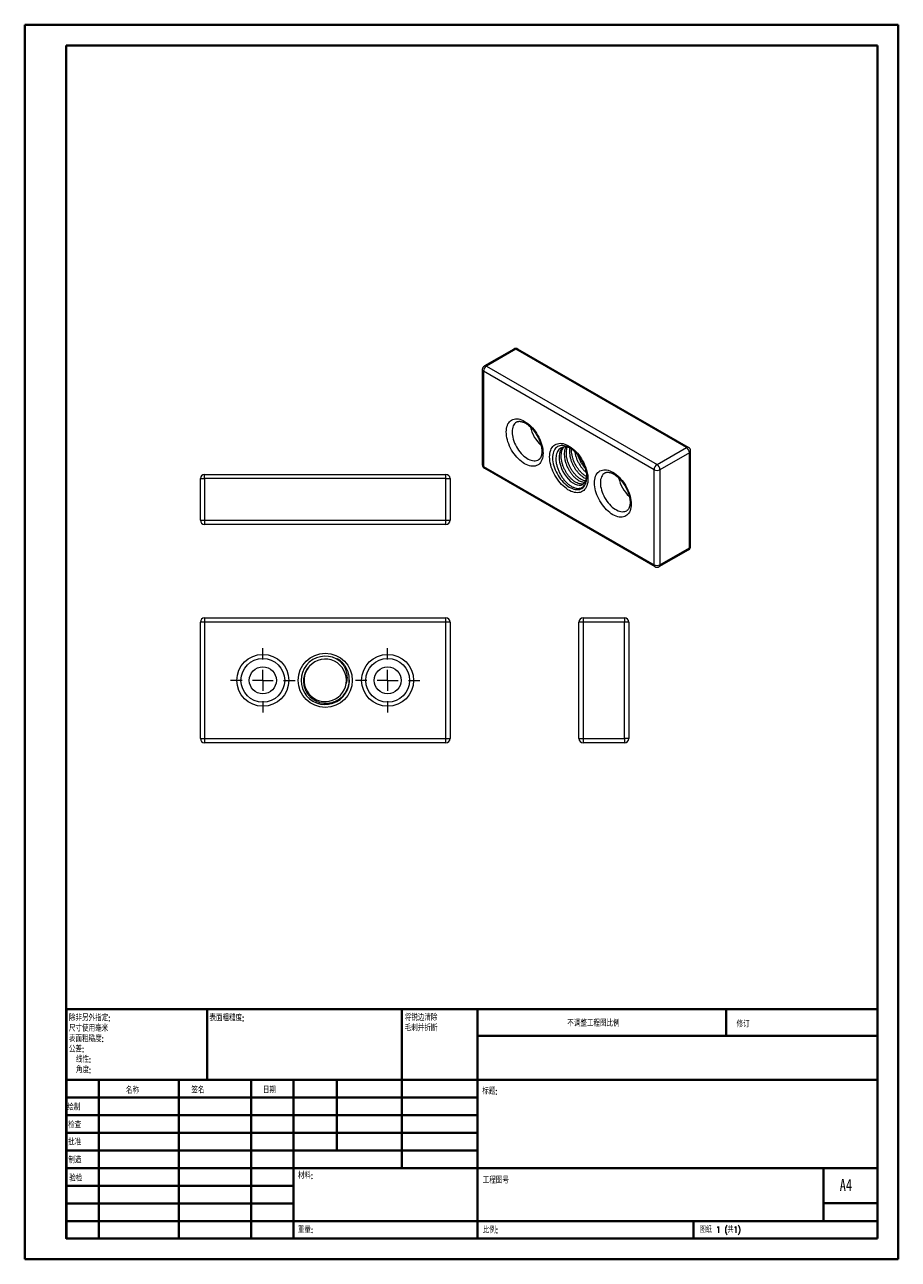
# Model space of a CAD drawing. Header units: millimetres. Extents: x 0 to 210, y 0 to 297.
import ezdxf

# ---------------------------------------------------------------- set-up
doc = ezdxf.new("R2010")
doc.units = ezdxf.units.MM
doc.styles.add('SLDTEXTSTYLE0', font='TXT', dxfattribs={"width": 0.75, "bigfont": 'bigfont'})
doc.styles.add('SLDTEXTSTYLE1', font='TXT', dxfattribs={"width": 0.75})
doc.styles.add('SLDTEXTSTYLE2', font='TXT', dxfattribs={"width": 0.694444, "bigfont": 'bigfont'})

# ---------------------------------------------------------------- blocks, each defined once
blk = doc.blocks.new('SW_NOTE_0')
at = {"color": 0, "linetype": 'Continuous', "lineweight": 0, "char_height": 1.5, "attachment_point": 1, "style": 'SLDTEXTSTYLE0'}
for s, insert in [('\\M+18FAB锐边\\M+190B4\\M+18F9C', (0, 1.93)), ('\\M+196D1\\M+18E68\\M+19BF3\\M+190DC\\M+19266', (0, -0.57))]:
    blk.add_mtext(s, dxfattribs=dict(at, insert=insert))
blk = doc.blocks.new('SW_NOTE_1')
at = {"color": 0, "linetype": 'Continuous', "lineweight": 0, "char_height": 1.5, "attachment_point": 1, "style": 'SLDTEXTSTYLE0'}
for s, insert in [('\\M+18F9C\\M+194F1另\\M+18A4F\\M+18E77\\M+192E8:', (0, 1.93)), ('\\M+18EDA\\M+190A1\\M+18E67\\M+19770\\M+19F7C\\M+195C4', (0, -0.57)), ('\\M+1955C\\M+196CA\\M+19165糙\\M+19378:', (0, -3.07)), ('\\M+18CF6\\M+18DB7:', (0, -5.57)), ('线\\M+190AB:', (1.69, -8.07)), ('\\M+18A70\\M+19378:', (1.69, -10.57))]:
    blk.add_mtext(s, dxfattribs=dict(at, insert=insert))
blk = doc.blocks.new('SW_CENTERMARKSYMBOL_0')
at = {"color": 0, "linetype": 'Continuous', "lineweight": 0}
for p, q in [((0, 5), (0, 7.75)), ((-5, 0), (-7.75, 0)), ((0, 0), (-2.5, 0)), ((0, 0), (0, 2.5)), ((0, 0), (0, -2.5)), ((0, 0), (2.5, 0)), ((5, 0), (7.75, 0)), ((0, -5), (0, -7.75))]:
    blk.add_line(p, q, dxfattribs=at)
blk = doc.blocks.new('SW_CENTERMARKSYMBOL_1')
at = {"color": 0, "linetype": 'Continuous', "lineweight": 0}
for p, q in [((0, 5), (0, 7.75)), ((-5, 0), (-7.75, 0)), ((0, 0), (-2.5, 0)), ((0, 0), (0, 2.5)), ((0, 0), (0, -2.5)), ((0, 0), (2.5, 0)), ((5, 0), (7.75, 0)), ((0, -5), (0, -7.75))]:
    blk.add_line(p, q, dxfattribs=at)

msp = doc.modelspace()

# ---------------------------------------------------------------- linework, layer by layer
at = {"color": 7, "linetype": 'Continuous', "lineweight": 40}
for p, q in [((0.08, 0.21), (0.08, 297.21)), ((0.08, 297.21), (210.08, 297.21)), ((210.08, 0.21), (210.08, 297.21)), ((210.08, 292.21), (210.08, 297.21)), ((10.08, 292.21), (205.08, 292.21)), ((10.08, 5.21), (10.08, 292.21)), ((205.08, 5.21), (205.08, 292.21)), ((10.11, 60.37), (205.08, 60.37)), ((10.11, 60.37), (10.11, 5.12)), ((43.91, 43.37), (43.91, 60.37)), ((90.71, 60.37), (90.71, 22.12)), ((108.91, 60.37), (108.91, 5.12)), ((168.68, 54.09), (168.68, 60.46)), ((205.08, 54), (108.91, 54)), ((205.08, 43.37), (10.11, 43.37)), ((17.91, 43.37), (17.91, 5.12)), ((37.1, 43.37), (37.1, 5.12)), ((54.51, 43.37), (54.51, 5.12)), ((64.71, 5.12), (64.71, 43.37)), ((75.11, 26.37), (75.11, 43.37)), ((108.91, 39.12), (10.11, 39.12)), ((108.91, 34.87), (10.11, 34.87)), ((108.91, 30.62), (10.11, 30.62)), ((108.91, 26.37), (10.11, 26.37)), ((64.71, 22.12), (10.11, 22.12)), ((64.71, 22.12), (205.08, 22.12)), ((192.08, 9.46), (192.08, 22.21)), ((64.71, 17.87), (10.11, 17.87)), ((64.71, 13.62), (10.11, 13.62)), ((205.08, 13.71), (192.08, 13.71)), ((10.11, 9.37), (205.08, 9.37)), ((160.88, 5.21), (160.88, 9.46)), ((10.08, 5.21), (205.08, 5.21)), ((205.08, 5.21), (180.99, 5.21)), ((0.08, 0.21), (210.08, 0.21))]:
    msp.add_line(p, q, dxfattribs=at)
at = {"color": 7, "linetype": 'Continuous', "lineweight": 15}
for p, q in [((117.64, 219.19), (110.57, 215.11)), ((118.14, 219.14), (111.07, 215.06)), ((159.15, 195.47), (118.14, 219.14)), ((159.65, 195.52), (118.64, 219.19)), ((110.07, 214.24), (110.07, 191.38)), ((111.07, 215.06), (152.08, 191.38)), ((151.37, 190.16), (110.36, 213.84)), ((110.36, 213.84), (110.36, 190.97)), ((131.07, 195.43), (130.97, 195.48)), ((152.08, 191.38), (159.15, 195.47)), ((159.86, 194.24), (152.79, 190.16)), ((159.86, 171.38), (159.86, 194.24)), ((160.15, 171.79), (160.15, 194.65)), ((110.36, 190.97), (151.37, 167.3)), ((110.57, 190.51), (151.58, 166.84)), ((151.37, 167.3), (151.37, 190.16)), ((152.79, 190.16), (152.79, 167.3)), ((42.32, 188.02), (43.32, 188.02)), ((42.32, 178.02), (42.32, 188.02)), ((43.32, 188.02), (43.32, 189.02)), ((43.32, 189.02), (101.32, 189.02)), ((101.32, 188.02), (43.32, 188.02)), ((43.32, 188.02), (43.32, 178.02)), ((101.32, 188.02), (101.32, 189.02)), ((101.32, 188.02), (102.32, 188.02)), ((101.32, 178.02), (101.32, 188.02)), ((102.32, 188.02), (102.32, 178.02)), ((135.18, 188.3), (135.18, 188.36)), ((42.32, 178.02), (43.32, 178.02)), ((43.32, 178.02), (101.32, 178.02)), ((43.32, 178.02), (43.32, 177.02)), ((101.32, 177.02), (43.32, 177.02)), ((101.32, 178.02), (102.32, 178.02)), ((101.32, 177.02), (101.32, 178.02)), ((152.58, 166.84), (159.65, 170.92)), ((152.79, 167.3), (159.86, 171.38)), ((43.32, 154.49), (43.32, 153.49)), ((43.32, 154.49), (101.32, 154.49)), ((101.32, 153.49), (101.32, 154.49)), ((134.29, 154.49), (144.29, 154.49)), ((134.29, 154.49), (134.29, 153.49)), ((144.29, 154.49), (144.29, 153.49)), ((43.32, 153.49), (42.32, 153.49)), ((42.32, 125.49), (42.32, 153.49)), ((43.32, 153.49), (43.32, 125.49)), ((101.32, 153.49), (43.32, 153.49)), ((101.32, 125.49), (101.32, 153.49)), ((102.32, 153.49), (101.32, 153.49)), ((102.32, 153.49), (102.32, 125.49)), ((134.29, 153.49), (133.29, 153.49)), ((133.29, 125.49), (133.29, 153.49)), ((144.29, 153.49), (134.29, 153.49)), ((134.29, 153.49), (134.29, 125.49)), ((144.29, 125.49), (144.29, 153.49)), ((145.29, 153.49), (144.29, 153.49)), ((145.29, 153.49), (145.29, 125.49)), ((77.36, 138.7), (77.36, 138.82)), ((42.32, 125.49), (43.32, 125.49)), ((43.32, 125.49), (101.32, 125.49)), ((43.32, 125.49), (43.32, 124.49)), ((101.32, 124.49), (101.32, 125.49)), ((101.32, 125.49), (102.32, 125.49)), ((133.29, 125.49), (134.29, 125.49)), ((134.29, 125.49), (144.29, 125.49)), ((134.29, 125.49), (134.29, 124.49)), ((144.29, 125.49), (144.29, 124.49)), ((145.29, 125.49), (144.29, 125.49)), ((101.32, 124.49), (43.32, 124.49)), ((144.29, 124.49), (134.29, 124.49))]:
    msp.add_line(p, q, dxfattribs=at)
at = {"color": 7, "linetype": 'Continuous', "lineweight": 15, "flags": 128}
for points in [[(124.68, 194.14), (124.66, 193.7), (124.61, 193.29), (124.53, 192.9), (124.41, 192.55), (124.26, 192.22), (124.09, 191.93), (123.88, 191.67), (123.64, 191.45), (123.38, 191.28), (123.1, 191.14), (122.79, 191.05), (122.47, 190.99), (122.13, 190.99), (121.77, 191.02), (121.4, 191.1), (121.03, 191.22), (120.64, 191.38), (120.26, 191.59), (119.87, 191.83), (119.49, 192.11), (119.11, 192.42), (118.75, 192.77), (118.39, 193.14), (118.05, 193.55), (117.72, 193.97), (117.42, 194.42), (117.13, 194.88), (116.87, 195.36), (116.64, 195.85), (116.43, 196.35), (116.25, 196.84), (116.11, 197.34), (115.99, 197.83), (115.91, 198.32), (115.86, 198.79), (115.84, 199.24), (115.86, 199.68), (115.91, 200.09), (115.99, 200.47), (116.11, 200.83), (116.25, 201.16), (116.43, 201.45), (116.64, 201.71), (116.87, 201.92), (117.13, 202.1), (117.42, 202.24), (117.72, 202.33), (118.05, 202.38), (118.39, 202.39), (118.75, 202.36), (119.11, 202.28), (119.49, 202.16), (119.87, 202), (120.26, 201.79), (120.64, 201.55), (121.03, 201.27), (121.4, 200.96), (121.77, 200.61), (122.13, 200.24), (122.47, 199.83), (122.79, 199.41), (123.1, 198.96), (123.38, 198.49), (123.64, 198.02), (123.88, 197.53), (124.09, 197.03), (124.26, 196.53), (124.41, 196.04), (124.53, 195.55), (124.61, 195.06), (124.66, 194.59), (124.68, 194.14)], [(135.47, 187.91), (135.46, 187.47), (135.41, 187.05), (135.32, 186.65), (135.21, 186.29), (135.06, 185.95), (134.89, 185.65), (134.68, 185.38), (134.45, 185.16), (134.19, 184.97), (133.91, 184.82), (133.6, 184.71), (133.28, 184.64), (132.94, 184.62), (132.58, 184.64), (132.21, 184.7), (131.84, 184.81), (131.45, 184.95), (131.06, 185.14), (130.67, 185.36), (130.28, 185.63), (129.89, 185.93), (129.52, 186.26), (129.15, 186.62), (128.79, 187.01), (128.45, 187.43), (128.13, 187.87), (127.82, 188.33), (127.54, 188.81), (127.28, 189.29), (127.05, 189.79), (126.84, 190.29), (126.67, 190.8), (126.52, 191.3), (126.41, 191.8), (126.33, 192.29), (126.28, 192.76), (126.26, 193.23), (126.28, 193.67), (126.33, 194.09), (126.41, 194.48), (126.52, 194.85), (126.67, 195.18), (126.84, 195.48), (127.05, 195.75), (127.28, 195.98), (127.54, 196.17), (127.82, 196.32), (128.13, 196.42), (128.45, 196.49), (128.79, 196.51), (129.15, 196.49), (129.52, 196.43), (129.89, 196.33), (130.28, 196.18), (130.67, 195.99), (131.06, 195.77), (131.45, 195.5), (131.84, 195.21), (132.21, 194.87), (132.58, 194.51), (132.94, 194.12), (133.28, 193.7), (133.6, 193.26), (133.91, 192.8), (134.19, 192.33), (134.45, 191.84), (134.68, 191.34), (134.89, 190.84), (135.06, 190.33), (135.21, 189.83), (135.32, 189.33), (135.41, 188.84), (135.46, 188.37), (135.47, 187.91)], [(129.37, 195.52), (129.37, 195.52), (129.04, 195.11), (128.79, 194.62), (128.63, 194.04), (128.55, 193.4), (128.57, 192.7), (128.67, 191.97), (128.85, 191.23), (129.12, 190.48), (129.46, 189.75), (129.86, 189.06), (130.3, 188.43), (130.8, 187.85), (131.32, 187.36), (131.85, 186.97), (132.38, 186.68), (132.9, 186.5), (133.4, 186.43), (133.85, 186.47), (134.24, 186.63), (134.59, 186.9), (134.85, 187.28), (135.04, 187.74), (135.14, 188.29), (135.14, 188.29)], [(145.89, 181.89), (145.87, 181.46), (145.82, 181.04), (145.74, 180.66), (145.62, 180.3), (145.48, 179.97), (145.3, 179.68), (145.09, 179.43), (144.86, 179.21), (144.6, 179.03), (144.31, 178.89), (144.01, 178.8), (143.68, 178.75), (143.34, 178.74), (142.98, 178.78), (142.62, 178.85), (142.24, 178.97), (141.86, 179.14), (141.47, 179.34), (141.09, 179.58), (140.7, 179.86), (140.33, 180.17), (139.96, 180.52), (139.6, 180.9), (139.26, 181.3), (138.94, 181.73), (138.63, 182.17), (138.35, 182.64), (138.09, 183.12), (137.85, 183.61), (137.64, 184.1), (137.47, 184.6), (137.32, 185.1), (137.2, 185.59), (137.12, 186.07), (137.07, 186.54), (137.05, 186.99), (137.07, 187.43), (137.12, 187.84), (137.2, 188.23), (137.32, 188.59), (137.47, 188.91), (137.64, 189.2), (137.85, 189.46), (138.09, 189.68), (138.35, 189.86), (138.63, 189.99), (138.94, 190.09), (139.26, 190.14), (139.6, 190.15), (139.96, 190.11), (140.33, 190.03), (140.7, 189.91), (141.09, 189.75), (141.47, 189.55), (141.86, 189.3), (142.24, 189.03), (142.62, 188.71), (142.98, 188.37), (143.34, 187.99), (143.68, 187.59), (144.01, 187.16), (144.31, 186.71), (144.6, 186.25), (144.86, 185.77), (145.09, 185.28), (145.3, 184.79), (145.48, 184.29), (145.62, 183.79), (145.74, 183.3), (145.82, 182.82), (145.87, 182.35), (145.89, 181.89)], [(135.14, 188.29), (135.17, 188.67), (135.18, 188.72)]]:
    msp.add_lwpolyline(points, dxfattribs=at)
at = {"color": 8, "linetype": 'Continuous', "lineweight": 15, "flags": 128}
for points in [[(118.34, 201.65), (118.28, 201.61), (118.05, 201.43), (117.84, 201.22), (117.67, 200.97), (117.52, 200.68), (117.4, 200.36), (117.32, 200.01), (117.27, 199.64), (117.25, 199.24), (117.27, 198.82), (117.32, 198.39), (117.4, 197.95), (117.52, 197.49), (117.67, 197.04), (117.84, 196.58), (118.05, 196.13), (118.28, 195.69), (118.53, 195.26), (118.81, 194.85), (119.11, 194.46), (119.42, 194.09), (119.75, 193.75), (120.09, 193.44), (120.44, 193.16), (120.79, 192.92), (121.14, 192.71), (121.49, 192.55), (121.84, 192.43), (122.18, 192.35), (122.51, 192.31), (122.82, 192.31), (123.12, 192.36), (123.4, 192.45), (123.59, 192.55)], [(130.97, 195.48), (130.8, 195.57), (130.43, 195.74), (130.07, 195.86), (129.72, 195.94), (129.38, 195.98), (129.05, 195.98), (128.73, 195.93), (128.44, 195.84), (128.17, 195.71), (127.92, 195.54), (127.7, 195.33), (127.5, 195.09), (127.33, 194.8), (127.2, 194.49), (127.09, 194.14), (127.02, 193.76), (126.98, 193.36), (126.97, 192.94), (126.99, 192.5), (127.05, 192.05), (127.14, 191.58), (127.26, 191.11), (127.42, 190.64), (127.6, 190.16), (127.81, 189.69), (128.05, 189.23), (128.31, 188.77), (128.59, 188.34), (128.9, 187.92), (129.22, 187.53), (129.55, 187.16), (129.9, 186.82), (130.26, 186.51), (130.63, 186.23), (130.99, 185.99), (131.36, 185.79), (131.73, 185.63), (132.09, 185.5), (132.44, 185.42), (132.78, 185.39), (133.11, 185.39), (133.42, 185.44), (133.72, 185.53), (133.99, 185.66), (134.24, 185.84), (134.46, 186.05), (134.65, 186.3), (134.82, 186.58), (134.95, 186.9), (135.06, 187.25), (135.13, 187.62), (135.17, 188.03), (135.18, 188.3)], [(139.56, 189.4), (139.49, 189.36), (139.26, 189.19), (139.06, 188.97), (138.88, 188.72), (138.73, 188.43), (138.62, 188.12), (138.53, 187.77), (138.48, 187.39), (138.47, 186.99), (138.48, 186.58), (138.53, 186.14), (138.62, 185.7), (138.73, 185.25), (138.88, 184.79), (139.06, 184.34), (139.26, 183.89), (139.49, 183.44), (139.75, 183.02), (140.03, 182.6), (140.32, 182.21), (140.64, 181.84), (140.96, 181.5), (141.3, 181.19), (141.65, 180.91), (142, 180.67), (142.36, 180.47), (142.71, 180.3), (143.05, 180.18), (143.39, 180.1), (143.72, 180.06), (144.04, 180.07), (144.33, 180.12), (144.61, 180.21), (144.8, 180.3)]]:
    msp.add_lwpolyline(points, dxfattribs=at)
at = {"color": 7, "linetype": 'Continuous', "lineweight": 15}
for centre, radius in [((57.32, 139.49), 6.25), ((72.32, 139.49), 6.51), ((87.32, 139.49), 6.25), ((57.32, 139.49), 5.25), ((57.32, 139.49), 3.25), ((87.32, 139.49), 5.25), ((87.32, 139.49), 3.25)]:
    msp.add_circle(centre, radius, dxfattribs=at)
for centre, radius, start, end in [((118.14, 218.33), 1, 60.0027, 119.9973), ((111.07, 214.24), 1, 119.9973, 180), ((111.89, 213.77), 1.54, 122.6055, 177.3945), ((130.06, 202.34), 8.63, 192.7829, 227.1615), ((130.08, 193.22), 2.41, 56.7243, 119.0508), ((158.32, 194.17), 1.54, 2.6055, 57.3945), ((159.15, 194.65), 1, 0, 60.0027), ((111.07, 191.38), 1, 180, 240.0027), ((152.91, 190.09), 1.54, 122.6055, 177.3945), ((152.08, 191.52), 1.54, 242.6097, 297.3903), ((151.25, 190.09), 1.54, 2.6055, 57.3945), ((43.32, 188.02), 1, 90, 180), ((101.32, 188.02), 1, 0, 90), ((151.27, 190.1), 8.63, 192.7829, 227.1615), ((43.32, 178.02), 1, 180, 270), ((101.32, 178.02), 1, 270, 0), ((159.15, 171.79), 1, 299.9973, 0), ((152.08, 168.66), 1.54, 242.6097, 297.3903), ((152.08, 167.71), 1, 240.0027, 299.9973), ((43.32, 153.49), 1, 90, 180), ((101.32, 153.49), 1, 0, 90), ((134.29, 153.49), 1, 90, 180), ((144.29, 153.49), 1, 0, 90), ((72.32, 139.49), 5.81, 52.6168, 6.7415), ((72.32, 139.48), 5.09, 140.4197, 351.3981), ((72.32, 139.49), 5.1, 351.2889, 137.4876), ((43.32, 125.49), 1, 180, 270), ((101.32, 125.49), 1, 270, 0), ((134.29, 125.49), 1, 180, 270), ((144.29, 125.49), 1, 270, 0)]:
    msp.add_arc(centre, radius, start, end, dxfattribs=at)
at = {"color": 8, "linetype": 'Continuous', "lineweight": 15}
for centre, radius, start, end in [((117.84, 218.73), 0.503, 54.3824, 114.3071), ((118.43, 218.73), 0.503, 65.6929, 125.6176), ((110.57, 214.29), 0.503, 185.6948, 245.6253), ((110.77, 214.65), 0.503, 54.3824, 114.3071), ((159.44, 195.06), 0.503, 65.6929, 125.6176), ((159.65, 194.7), 0.503, 294.3747, 354.3052), ((110.57, 191.43), 0.503, 185.6948, 245.6253), ((110.83, 190.91), 0.48, 172.7442, 235.9436), ((159.38, 171.32), 0.48, 304.0564, 7.2558), ((159.65, 171.84), 0.503, 294.3747, 354.3052), ((151.86, 167.24), 0.493, 173.7012, 234.9867), ((152.31, 167.24), 0.48, 304.0564, 7.2558)]:
    msp.add_arc(centre, radius, start, end, dxfattribs=at)
at = {"color": 7, "linetype": 'Continuous', "lineweight": 15}
for points, knots in [([(118.34, 201.64), (118.39, 201.67), (118.49, 201.72), (118.66, 201.77), (118.86, 201.8), (119.08, 201.81), (119.32, 201.78), (119.58, 201.72), (119.86, 201.63), (120.15, 201.5), (120.45, 201.35), (120.76, 201.16), (121.07, 200.93), (121.38, 200.68), (121.69, 200.4), (122, 200.08), (122.29, 199.75), (122.58, 199.39), (122.85, 199.01), (123.1, 198.61), (123.34, 198.2), (123.56, 197.78), (123.75, 197.36), (123.92, 196.93), (124.07, 196.5), (124.18, 196.08), (124.28, 195.67), (124.34, 195.27), (124.38, 194.9), (124.38, 194.66), (124.39, 194.55)], [0, 0, 0, 0, 0.0349783, 0.0748734, 0.1117644, 0.1467961, 0.1839937, 0.2199547, 0.2552703, 0.2903189, 0.3253133, 0.3603378, 0.3954677, 0.4307364, 0.466152, 0.5017075, 0.5373867, 0.5731687, 0.6090296, 0.6449445, 0.6808877, 0.7168333, 0.7527467, 0.7886018, 0.8243727, 0.8600342, 0.8955623, 0.9309363, 0.9661411, 1, 1, 1, 1]), ([(124.39, 194.55), (124.38, 194.49), (124.38, 194.31), (124.36, 194.04), (124.31, 193.74), (124.25, 193.47), (124.16, 193.24), (124.06, 193.03), (123.94, 192.86), (123.81, 192.71), (123.7, 192.61), (123.61, 192.57), (123.59, 192.55)], [0, 0, 0, 0, 0.055671, 0.161849, 0.267747, 0.37365, 0.480002, 0.587643, 0.697926, 0.812968, 0.935903, 1, 1, 1, 1]), ([(128.91, 195.32), (128.77, 195.22), (128.49, 195.02), (128.16, 194.57), (127.93, 194.02), (127.79, 193.38), (127.76, 192.65), (127.82, 191.88), (128, 191.07), (128.26, 190.25), (128.62, 189.43), (129.06, 188.65), (129.57, 187.91), (130.13, 187.26), (130.74, 186.69), (131.37, 186.23), (132, 185.9), (132.62, 185.7), (133.21, 185.64), (133.74, 185.73), (134.22, 185.95), (134.6, 186.31), (134.91, 186.8), (135.1, 187.41), (135.19, 187.93), (135.17, 188.26), (135.17, 188.34)], [0, 0, 0, 0, 0.040258, 0.081683, 0.121939, 0.163327, 0.20421, 0.246263, 0.287389, 0.329665, 0.371521, 0.414583, 0.456578, 0.499742, 0.542573, 0.586645, 0.62957, 0.673692, 0.717435, 0.762443, 0.806338, 0.851464, 0.896078, 0.941978, 0.986512, 1, 1, 1, 1]), ([(134.47, 186.81), (134.43, 186.79), (134.26, 186.72), (133.9, 186.7), (133.41, 186.77), (132.89, 186.95), (132.35, 187.24), (131.82, 187.64), (131.3, 188.13), (130.8, 188.7), (130.35, 189.34), (129.95, 190.03), (129.61, 190.77), (129.34, 191.52), (129.16, 192.26), (129.06, 193), (129.04, 193.69), (129.12, 194.34), (129.28, 194.92), (129.48, 195.34), (129.65, 195.54), (129.71, 195.6)], [0, 0, 0, 0, 0.0174727, 0.0732769, 0.1297809, 0.1862849, 0.242089, 0.2978932, 0.3543972, 0.4109012, 0.4667054, 0.5225095, 0.5790135, 0.6355175, 0.6913217, 0.7471258, 0.8036298, 0.8601338, 0.915938, 0.9717421, 1, 1, 1, 1]), ([(130.17, 195.61), (130.12, 195.52), (129.99, 195.27), (129.86, 194.76), (129.78, 194.12), (129.79, 193.42), (129.89, 192.69), (130.08, 191.94), (130.34, 191.19), (130.68, 190.46), (131.08, 189.77), (131.54, 189.13), (132.03, 188.55), (132.55, 188.06), (133.09, 187.67), (133.62, 187.37), (134.14, 187.2), (134.53, 187.12), (134.72, 187.15), (134.77, 187.15)], [0, 0, 0, 0, 0.035852, 0.098491, 0.161915, 0.225339, 0.287978, 0.350616, 0.414041, 0.477465, 0.540104, 0.602742, 0.666166, 0.729591, 0.792229, 0.854868, 0.918292, 0.981716, 1, 1, 1, 1]), ([(134.93, 187.46), (134.83, 187.47), (134.58, 187.5), (134.13, 187.67), (133.59, 187.96), (133.06, 188.35), (132.53, 188.84), (132.04, 189.42), (131.59, 190.06), (131.19, 190.75), (130.85, 191.48), (130.58, 192.23), (130.4, 192.98), (130.29, 193.71), (130.28, 194.41), (130.35, 195.03), (130.46, 195.39), (130.51, 195.55)], [0, 0, 0, 0, 0.039842, 0.109489, 0.178273, 0.247058, 0.316705, 0.386352, 0.455136, 0.523921, 0.593568, 0.663215, 0.731999, 0.800784, 0.870431, 0.940078, 1, 1, 1, 1]), ([(130.98, 195.48), (131, 195.47), (131.12, 195.41), (131.35, 195.26), (131.67, 195.04), (131.99, 194.78), (132.3, 194.49), (132.62, 194.18), (132.9, 193.87), (133.07, 193.66), (133.14, 193.56)], [0, 0, 0, 0, 0.024387, 0.167509, 0.311007, 0.455022, 0.599595, 0.744708, 0.890304, 1, 1, 1, 1]), ([(131.09, 195.36), (131.07, 195.19), (131.01, 194.8), (131.03, 194.13), (131.13, 193.4), (131.32, 192.66), (131.58, 191.9), (131.92, 191.17), (132.32, 190.48), (132.77, 189.84), (133.27, 189.27), (133.79, 188.78), (134.33, 188.39), (134.76, 188.13), (135.01, 188.05), (135.09, 188.03)], [0, 0, 0, 0, 0.068058, 0.150006, 0.230938, 0.311871, 0.393818, 0.475766, 0.556698, 0.637631, 0.719578, 0.801526, 0.882458, 0.963391, 1, 1, 1, 1]), ([(135.15, 188.51), (135.04, 188.57), (134.76, 188.72), (134.29, 189.07), (133.77, 189.56), (133.28, 190.13), (132.82, 190.77), (132.42, 191.46), (132.08, 192.2), (131.82, 192.95), (131.63, 193.69), (131.54, 194.42), (131.51, 194.9), (131.53, 195.12), (131.53, 195.13)], [0, 0, 0, 0, 0.056423, 0.150027, 0.244805, 0.339583, 0.433187, 0.526791, 0.621569, 0.716348, 0.809952, 0.903556, 0.998334, 1, 1, 1, 1]), ([(132.33, 194.46), (132.35, 194.35), (132.39, 193.99), (132.56, 193.37), (132.82, 192.62), (133.16, 191.89), (133.56, 191.2), (134.01, 190.56), (134.51, 189.99), (134.86, 189.63), (135.05, 189.49), (135.06, 189.49)], [0, 0, 0, 0, 0.062931, 0.194994, 0.328714, 0.462433, 0.594496, 0.726559, 0.860278, 0.993997, 1, 1, 1, 1]), ([(133.03, 193.71), (133.04, 193.7), (133.05, 193.69), (133.09, 193.64), (133.12, 193.59), (133.14, 193.56)], [0, 0, 0, 0, 0.131432, 0.43765, 1, 1, 1, 1]), ([(134.46, 191.36), (134.45, 191.4), (134.31, 191.75), (133.99, 192.32), (133.53, 193.07), (133.2, 193.49), (133.03, 193.71)], [0, 0, 0, 0, 0.052442, 0.411767, 0.703159, 1, 1, 1, 1]), ([(134.78, 190.56), (134.69, 190.66), (134.44, 190.94), (134.06, 191.49), (133.66, 192.18), (133.32, 192.9), (133.16, 193.4), (133.07, 193.65)], [0, 0, 0, 0, 0.115668, 0.336521, 0.557373, 0.780995, 1, 1, 1, 1]), ([(134.47, 191.35), (134.52, 191.23), (134.64, 190.95), (134.79, 190.54), (134.92, 190.1), (135.03, 189.68), (135.1, 189.26), (135.16, 188.86), (135.18, 188.56), (135.18, 188.4), (135.18, 188.36)], [0, 0, 0, 0, 0.120304, 0.260143, 0.399616, 0.538635, 0.677121, 0.81501, 0.952267, 1, 1, 1, 1]), ([(135.16, 188.69), (135.16, 188.56), (135.16, 188.42), (135.14, 188.29), (135.14, 188.29)], [0, 0, 0, 0, 0.961975, 1, 1, 1, 1]), ([(139.56, 189.4), (139.6, 189.42), (139.7, 189.48), (139.88, 189.53), (140.07, 189.56), (140.29, 189.56), (140.53, 189.53), (140.8, 189.47), (141.08, 189.38), (141.37, 189.26), (141.67, 189.1), (141.97, 188.91), (142.28, 188.69), (142.6, 188.43), (142.91, 188.15), (143.21, 187.84), (143.51, 187.5), (143.79, 187.14), (144.06, 186.76), (144.32, 186.37), (144.55, 185.96), (144.77, 185.54), (144.96, 185.11), (145.13, 184.68), (145.28, 184.26), (145.4, 183.84), (145.49, 183.43), (145.55, 183.03), (145.59, 182.65), (145.6, 182.42), (145.6, 182.3)], [0, 0, 0, 0, 0.034978, 0.074873, 0.111764, 0.146796, 0.183994, 0.219955, 0.25527, 0.290319, 0.325313, 0.360338, 0.395468, 0.430736, 0.466152, 0.501707, 0.537387, 0.573169, 0.60903, 0.644945, 0.680888, 0.716833, 0.752747, 0.788602, 0.824373, 0.860034, 0.895562, 0.930936, 0.966141, 1, 1, 1, 1]), ([(145.6, 182.3), (145.6, 182.24), (145.6, 182.06), (145.57, 181.79), (145.53, 181.49), (145.46, 181.23), (145.37, 180.99), (145.27, 180.79), (145.16, 180.61), (145.03, 180.47), (144.91, 180.37), (144.83, 180.32), (144.8, 180.31)], [0, 0, 0, 0, 0.055671, 0.161849, 0.267747, 0.37365, 0.480002, 0.587643, 0.697926, 0.812968, 0.935903, 1, 1, 1, 1]), ([(68.56, 142.94), (68.24, 142.61), (67.96, 142.25), (67.63, 141.65), (67.53, 141.44), (67.36, 141.02), (67.3, 140.8), (67.13, 140.15), (67.08, 139.68), (67.09, 139), (67.11, 138.78), (67.17, 138.33), (67.22, 138.1), (67.41, 137.45), (67.58, 137.03), (67.93, 136.44), (68.06, 136.25), (68.34, 135.89), (68.49, 135.72), (68.97, 135.24), (69.34, 134.96), (69.93, 134.61), (70.13, 134.51), (70.55, 134.33), (70.76, 134.25), (71.42, 134.07), (71.87, 134), (72.55, 133.98), (72.78, 133.98), (73.23, 134.03), (73.46, 134.06), (74.12, 134.21), (74.56, 134.36), (75.17, 134.66), (75.36, 134.77), (75.74, 135.03), (75.93, 135.16), (76.45, 135.61), (76.76, 135.94), (77.16, 136.49), (77.28, 136.69), (77.5, 137.09), (77.6, 137.29), (77.77, 137.71), (77.84, 137.92), (77.96, 138.37), (78.01, 138.59), (78.11, 139.26), (78.12, 139.72), (78.08, 140.17)], [0, 0, 0, 0, 0.0625, 0.0625, 0.09375, 0.09375, 0.125, 0.125, 0.1875, 0.1875, 0.21875, 0.21875, 0.25, 0.25, 0.3125, 0.3125, 0.34375, 0.34375, 0.375, 0.375, 0.4375, 0.4375, 0.46875, 0.46875, 0.5, 0.5, 0.5625, 0.5625, 0.59375, 0.59375, 0.625, 0.625, 0.6875, 0.6875, 0.71875, 0.71875, 0.75, 0.75, 0.8125, 0.8125, 0.84375, 0.84375, 0.875, 0.875, 0.90625, 0.90625, 0.9375, 0.9375, 1, 1, 1, 1]), ([(75.24, 144.73), (75.24, 144.71), (75.25, 144.7), (75.27, 144.67), (75.28, 144.65), (75.31, 144.61), (75.34, 144.58), (75.41, 144.51), (75.47, 144.46), (75.63, 144.31), (75.74, 144.21), (75.84, 144.11)], [0, 0, 0, 0, 0.0625, 0.0625, 0.125, 0.125, 0.25, 0.25, 0.5, 0.5, 1, 1, 1, 1]), ([(78.08, 140.17), (78.04, 140.64), (77.95, 141.09), (77.65, 141.97), (77.45, 142.4), (77.08, 142.98), (76.95, 143.17), (76.66, 143.54), (76.5, 143.71), (76.01, 144.2), (75.64, 144.49), (75.24, 144.73)], [0, 0, 0, 0, 0.25, 0.25, 0.5, 0.5, 0.625, 0.625, 0.75, 0.75, 1, 1, 1, 1]), ([(75.84, 144.11), (76.2, 143.76), (76.51, 143.38), (76.89, 142.76), (77, 142.54), (77.2, 142.08), (77.28, 141.85), (77.42, 141.39), (77.47, 141.15), (77.54, 140.66), (77.56, 140.41), (77.56, 139.68), (77.5, 139.19), (77.36, 138.72)], [0, 0, 0, 0, 0.25, 0.25, 0.375, 0.375, 0.5, 0.5, 0.625, 0.625, 0.75, 0.75, 1, 1, 1, 1])]:
    msp.add_open_spline(points, degree=3, knots=knots, dxfattribs=at)

# ---------------------------------------------------------------- block references
at = {"color": 7, "linetype": 'Continuous', "lineweight": 0}
for name, p in [('SW_CENTERMARKSYMBOL_1', (57.32, 139.49)), ('SW_CENTERMARKSYMBOL_0', (87.32, 139.49)), ('SW_NOTE_1', (10.7, 57.11)), ('SW_NOTE_0', (91.42, 57.19))]:
    msp.add_blockref(name, p, dxfattribs=at)

# ---------------------------------------------------------------- texts
at = {"color": 7, "linetype": 'Continuous', "lineweight": 0, "attachment_point": 1}
for s, insert, char_height, style in [('\\M+1955C\\M+196CA\\M+19165糙\\M+19378:', (44.48, 59.04), 1.5, 'SLDTEXTSTYLE0'), ('\\M+19573调\\M+190AE\\M+18D48\\M+192F6图\\M+194E4\\M+197E1', (130.49, 57.75), 1.5, 'SLDTEXTSTYLE0'), ('\\M+18F43订', (171.21, 57.55), 1.5, 'SLDTEXTSTYLE0'), ('\\M+196BC\\M+18FCC', (24.43, 41.62), 1.5, 'SLDTEXTSTYLE0'), ('签\\M+196BC', (40.14, 41.68), 1.5, 'SLDTEXTSTYLE0'), ('\\M+193FA\\M+18AFA', (57.33, 41.7), 1.5, 'SLDTEXTSTYLE0'), ('标题:', (110.07, 41.4), 1.5, 'SLDTEXTSTYLE0'), ('绘\\M+190A7', (10.32, 37.55), 1.5, 'SLDTEXTSTYLE0'), ('检查', (10.52, 33.28), 1.5, 'SLDTEXTSTYLE0'), ('\\M+194E1\\M+18F79', (10.51, 29.19), 1.5, 'SLDTEXTSTYLE0'), ('\\M+190A7\\M+191A2', (10.57, 24.85), 1.5, 'SLDTEXTSTYLE0'), ('\\M+18DDE\\M+197BF:', (65.76, 21.11), 1.5, 'SLDTEXTSTYLE0'), ('验检', (10.78, 20.47), 1.5, 'SLDTEXTSTYLE0'), ('\\M+18D48\\M+192F6图\\M+18D86', (110.18, 19.99), 1.5, 'SLDTEXTSTYLE0'), ('A4', (196, 19.52), 2.91, 'SLDTEXTSTYLE1'), ('\\M+18F64\\M+197CA:', (65.73, 8.07), 1.4986, 'SLDTEXTSTYLE0'), ('\\M+194E4\\M+197E1:', (110.18, 8.02), 1.5, 'SLDTEXTSTYLE0'), ('图纸 1 (\\M+18BA41)', (162.36, 8.11), 1.5, 'SLDTEXTSTYLE2')]:
    msp.add_mtext(s, dxfattribs=dict(at, insert=insert, char_height=char_height, style=style))

doc.saveas('drawing.dxf')
